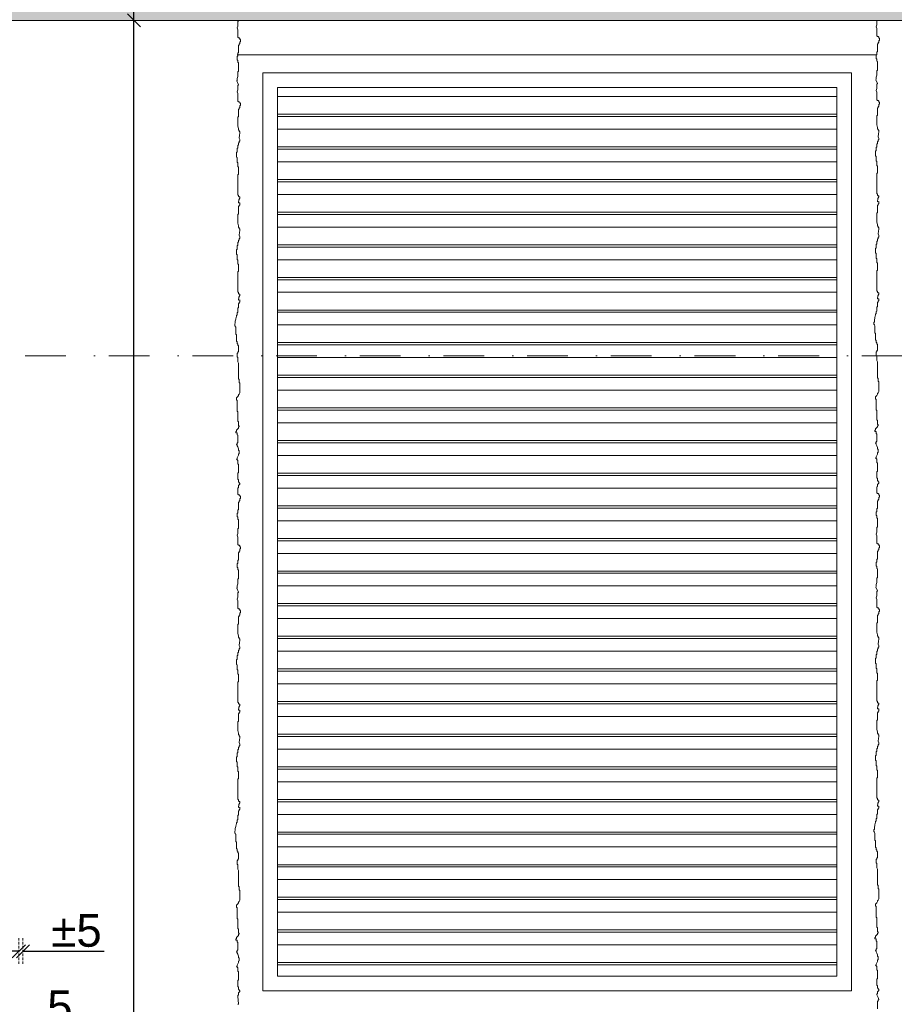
# Model space of a CAD drawing. Header units: millimetres. Extents: x 3652085 to 3778338, y -303702 to -273644.
# Tile 8 of 256: x 3655378 to 3656450, y -280912 to -279705. Entities that reach past the tile are written whole.
import ezdxf

# ---------------------------------------------------------------- set-up
doc = ezdxf.new("R2010")
doc.units = ezdxf.units.MM
doc.header["$PDMODE"] = 34
for name, pattern in [('AUSGEZOGEN', [0]), ('BEQA', [20.5, 10, -7, 0, -3.5]), ('HIDDEN2', [4.7625, 3.175, -1.5875])]:
    doc.linetypes.add(name, pattern=pattern)
for name, color, linetype, lineweight in [('DIM-03    (HAUSART)', 111, 'Continuous', 5), ('Marker - Section_Pen_No__1', 7, 'Continuous', 13), ('SLAB    (HAUSART)_Pen_No__2', 8, 'Continuous', 15)]:
    doc.layers.add(name, color=color, linetype=linetype, lineweight=lineweight)
doc.layers.add('DOOR', color=7, linetype='AUSGEZOGEN')
doc.styles.add('1-20 Eng HA', font='arial.ttf', dxfattribs={"height": 40})
doc.dimstyles.new('1-20 Eng HA', dxfattribs={"dimtxt": 40, "dimasz": 16, "dimexe": 16, "dimexo": 5, "dimgap": 5, "dimtad": 1, "dimdec": 0, "dimlfac": -1, "dimzin": 0, "dimdsep": 46, "dimtxsty": '1-20 Eng HA', "dimblk": 'OBLIQUE', "dimcen": 0.09, "dimdle": 16, "dimclrd": 256, "dimclre": 256, "dimclrt": 256, "dimadec": 0, "dimazin": 0, "dimtfac": 1, "dimtdec": 0, "dimtofl": 0, "dimtmove": 0, "dimatfit": 3, "dimldrblk": 'OBLIQUE', "dimfxl": 1, "dimtolj": 1, "dimtzin": 0, "dimlwe": 0, "dimarcsym": 0})

# ---------------------------------------------------------------- blocks, each defined once
blk = doc.blocks.new('_Oblique')
at = {"color": 0, "linetype": 'ByBlock', "lineweight": -2}
blk.add_line((-0.5, -0.5), (0.5, 0.5), dxfattribs=at)
blk = doc.blocks.new('*D82')
at = {"layer": 'Defpoints', "color": 0, "lineweight": 0, "transparency": 16777216}
for p in [(3655387.9, -279705.5, 604742), (3655517.8, -279705.5), (3655517.8, -282685.8)]:
    blk.add_point(p, dxfattribs=at)
at = {"layer": 'DIM-03    (HAUSART)', "lineweight": -2, "transparency": 16777216}
blk.add_line((3655517.8, -282701.8), (3655517.8, -279689.5), dxfattribs=at)
at = {"layer": 'DIM-03    (HAUSART)', "linetype": 'HIDDEN2', "lineweight": 0, "transparency": 16777216}
for p, q in [((3655392.9, -279705.5), (3655533.8, -279705.5)), ((3655522.8, -282685.8), (3655533.8, -282685.8))]:
    blk.add_line(p, q, dxfattribs=at)
at = {"layer": 'DIM-03    (HAUSART)', "lineweight": -2, "transparency": 16777216, "xscale": 16, "yscale": 16, "zscale": 16}
for p, rotation in [((3655517.8, -279705.5), 90), ((3655517.8, -282685.8), 270)]:
    blk.add_blockref('_Oblique', p, dxfattribs=dict(at, rotation=rotation))
at = {"layer": 'DIM-03    (HAUSART)', "transparency": 16777216, "insert": (3655492.3, -281195.7), "char_height": 40, "attachment_point": 5, "rotation": 90, "style": '1-20 Eng HA'}
blk.add_mtext('\\A1;2980', dxfattribs=at)
blk = doc.blocks.new('*D124')
at = {"layer": 'Defpoints', "color": 0, "lineweight": 0, "transparency": 16777216}
for p in [(3655376.7, -280940.3), (3655371.7, -280960.7), (3655376.7, -280960.7)]:
    blk.add_point(p, dxfattribs=at)
at = {"layer": 'DIM-03    (HAUSART)', "linetype": 'HIDDEN2', "lineweight": 0, "transparency": 16777216}
for p, q in [((3655371.7, -280955.7), (3655371.7, -280924.3)), ((3655376.7, -280955.7), (3655376.7, -280924.3))]:
    blk.add_line(p, q, dxfattribs=at)
at = {"layer": 'DIM-03    (HAUSART)', "lineweight": -2, "transparency": 16777216}
for p, q in [((3655371.7, -280940.3), (3655355.7, -280940.3)), ((3655376.7, -280940.3), (3655445.2, -280940.3))]:
    blk.add_line(p, q, dxfattribs=at)
at = {"layer": 'DIM-03    (HAUSART)', "lineweight": -2, "transparency": 16777216, "xscale": 16, "yscale": 16, "zscale": 16}
blk.add_blockref('_Oblique', (3655371.7, -280940.3), dxfattribs=at)
at = {"layer": 'DIM-03    (HAUSART)', "lineweight": -2, "transparency": 16777216, "xscale": 16, "yscale": 16, "zscale": 16, "rotation": 180}
blk.add_blockref('_Oblique', (3655376.7, -280940.3), dxfattribs=at)
at = {"layer": 'DIM-03    (HAUSART)', "transparency": 16777216, "insert": (3655427, -280914.9), "char_height": 40, "attachment_point": 5, "style": '1-20 Eng HA'}
blk.add_mtext('\\A1;5', dxfattribs=at)
blk = doc.blocks.new('*D125')
at = {"layer": 'Defpoints', "color": 0, "lineweight": 0, "transparency": 16777216}
for p in [(3655381.7, -280846.7), (3655376.7, -280867.2), (3655381.7, -280867.2)]:
    blk.add_point(p, dxfattribs=at)
at = {"layer": 'DIM-03    (HAUSART)', "linetype": 'HIDDEN2', "lineweight": 0, "transparency": 16777216}
for p, q in [((3655376.7, -280862.2), (3655376.7, -280830.7)), ((3655381.7, -280862.2), (3655381.7, -280830.7))]:
    blk.add_line(p, q, dxfattribs=at)
at = {"layer": 'DIM-03    (HAUSART)', "lineweight": -2, "transparency": 16777216}
for p, q in [((3655376.7, -280846.7), (3655360.7, -280846.7)), ((3655381.7, -280846.7), (3655481.1, -280846.7))]:
    blk.add_line(p, q, dxfattribs=at)
at = {"layer": 'DIM-03    (HAUSART)', "lineweight": -2, "transparency": 16777216, "xscale": 16, "yscale": 16, "zscale": 16}
blk.add_blockref('_Oblique', (3655376.7, -280846.7), dxfattribs=at)
at = {"layer": 'DIM-03    (HAUSART)', "lineweight": -2, "transparency": 16777216, "xscale": 16, "yscale": 16, "zscale": 16, "rotation": 180}
blk.add_blockref('_Oblique', (3655381.7, -280846.7), dxfattribs=at)
at = {"layer": 'DIM-03    (HAUSART)', "transparency": 16777216, "insert": (3655447.4, -280821.4), "char_height": 40, "attachment_point": 5, "style": '1-20 Eng HA'}
blk.add_mtext('\\A1;%%P5', dxfattribs=at)

msp = doc.modelspace()

# ---------------------------------------------------------------- hatches: boundary and pattern name
at = {"layer": 'SLAB    (HAUSART)_Pen_No__2', "lineweight": 15}
h = msp.add_hatch(dxfattribs=at)
h.set_pattern_fill('AR-CONC', color=256, scale=0.4)
h.set_pattern_definition([(50, (3418344.293, -215100.785), (72.873868, -6.375634), [7.62, -83.82]), (355, (3418344.29, -215100.785), (-14.097369, 76.422738), [6.096, -67.056234]), (100.451445, (3418350.366, -215101.32), (58.776499, 70.0471), [6.476004, -71.236098]), (46.1842, (3418344.29, -215080.465), (108.431616, -16.81693), [11.43, -125.73]), (96.63556, (3418353.33, -215081.87), (94.961654, 98.97045), [9.71401, -106.854243]), (351.18415, (3418344.29, -215080.47), (94.961654, 98.97045), [9.143987, -100.583893]), (21, (3418354.453, -215085.545), (60.645757, -40.90608), [7.62, -83.82]), (326, (3418354.45, -215085.545), (24.720811, 73.675186), [6.096, -67.056]), (71.451445, (3418359.51, -215088.954), (85.366568, 32.769108), [6.476004, -71.235975]), (37.5, (3418344.293, -215100.785), (1.2354413, 33.8220155), [0, -66.2432, 0, -68.072, 0, -67.31]), (7.5, (3418344.293, -215100.785), (26.727865, 40.07223), [0, -38.8112, 0, -64.7192, 0, -25.654]), (327.5, (3418321.636, -215100.785), (54.236238, -2.2914976), [0, -25.4, 0, -79.248, 0, -105.156]), (317.5, (3418311.476, -215100.785), (59.251673, 10.170596), [0, -33.02, 0, -52.6288, 0, -74.676])])
h.paths.add_polyline_path([(3654739.9, -279485.5), (3654739.9, -279705.5), (3654911.7, -279705.5), (3654911.7, -279985.5), (3655311.7, -279985.5), (3655311.7, -279705.5), (3656613.5, -279705.5), (3657111.7, -279705.5), (3657111.7, -279485.5)])

# ---------------------------------------------------------------- linework, layer by layer
at = {"layer": 'DIM-03    (HAUSART)', "color": 0, "lineweight": 0, "elevation": 302371}
for points in [[(3655645.1, -280901.8), (3655645.1, -280900.9), (3655645.9, -280900.1), (3655645.9, -280897.8), (3655646.7, -280897), (3655647.5, -280896.2), (3655647.5, -280894.6), (3655646.7, -280894.6), (3655646.7, -280893.8), (3655645.9, -280893), (3655645.9, -280890.7), (3655645.1, -280889.9), (3655645.1, -280882), (3655645.9, -280882), (3655645.9, -280871.7), (3655645.1, -280870.9), (3655645.1, -280867), (3655644.3, -280866.2), (3655643.5, -280865.4), (3655644.3, -280865.4), (3655644.3, -280863.8), (3655645.1, -280862.2), (3655645.9, -280860.6), (3655645.9, -280859), (3655646.7, -280858.3), (3655646.7, -280855.1), (3655645.9, -280854.3), (3655645.9, -280852.7), (3655645.1, -280850.4), (3655644.3, -280848.8), (3655644.3, -280848), (3655643.5, -280847.2), (3655644.3, -280846.4), (3655644.3, -280845.6), (3655645.1, -280844.8), (3655645.1, -280836.1), (3655644.3, -280835.3), (3655644.3, -280833), (3655642.7, -280833), (3655642.7, -280831.4), (3655643.5, -280831.4), (3655643.5, -280829.8), (3655645.9, -280827.4), (3655645.9, -280825.9), (3655646.7, -280825.9), (3655646.7, -280824.3), (3655645.9, -280824.3), (3655645.9, -280819.5), (3655645.1, -280818.7), (3655645.1, -280806.9), (3655644.3, -280806.9), (3655644.3, -280793.4), (3655643.5, -280792.7), (3655643.5, -280790.3), (3655645.1, -280788.7), (3655645.9, -280787.1), (3655645.9, -280786.3), (3655646.7, -280785.5), (3655647.5, -280784), (3655647.5, -280772.1), (3655646.7, -280771.3), (3655646.7, -280767.4), (3655645.9, -280767.4), (3655645.9, -280766.1), (3655645.9, -280747.6), (3655645.1, -280746), (3655645.1, -280740.5), (3655644.3, -280739.7), (3655644.3, -280735.7), (3655645.1, -280735), (3655645.1, -280734.2), (3655645.9, -280733.4), (3655645.9, -280726.3), (3655645.1, -280725.5), (3655645.1, -280723.9), (3655644.3, -280723.9), (3655644.3, -280721.5), (3655643.5, -280720.7), (3655643.5, -280712.8), (3655642.7, -280712), (3655642.7, -280703.3), (3655642, -280702.5), (3655642, -280701.8), (3655641.4, -280701.8), (3655641.4, -280699.4), (3655642, -280698.6), (3655642, -280696.2), (3655642.7, -280693.9), (3655642.7, -280693.1), (3655643.5, -280689.9), (3655643.5, -280689.1), (3655644.3, -280688.3), (3655644.3, -280686), (3655645.1, -280685.2), (3655645.1, -280680.4), (3655645.9, -280679.6), (3655645.9, -280674.9), (3655646.7, -280674.1), (3655646.7, -280673.3), (3655647.5, -280672.5), (3655647.5, -280670.1), (3655645.9, -280670.3), (3655646.2, -280666.6), (3655647.5, -280664.6), (3655647.5, -280663), (3655646.7, -280663), (3655645.9, -280662.2), (3655645.9, -280660.7), (3655645.1, -280660.7), (3655645.1, -280635.4), (3655645.9, -280635.4), (3655645.9, -280626.7), (3655645.1, -280625.9), (3655645.1, -280621.1), (3655644.3, -280620.3), (3655644.3, -280614.8), (3655643.5, -280614), (3655643.5, -280608.5), (3655644.3, -280607.7), (3655644.3, -280603.8), (3655645.1, -280603), (3655645.1, -280599.8), (3655645.9, -280599), (3655645.9, -280596.6), (3655646.7, -280596.6), (3655646.7, -280595.1), (3655647.5, -280594.3), (3655647.5, -280592.7), (3655646.6, -280590.7), (3655647.2, -280587.3), (3655647.5, -280584.8), (3655647.5, -280583.2), (3655646.7, -280582.4), (3655646.7, -280581.6), (3655645.9, -280580.8), (3655645.9, -280579.2), (3655645.1, -280576.1), (3655645.1, -280565.2), (3655645.9, -280564.4), (3655645.9, -280558.3), (3655645.9, -280558.3), (3655645.9, -280555.7), (3655646.7, -280554.9), (3655646.7, -280554.1), (3655647.5, -280553.3), (3655647.5, -280551), (3655645.9, -280551.2), (3655646.2, -280547.4), (3655647.5, -280545.4), (3655647.5, -280543.9), (3655646.7, -280543.9), (3655645.9, -280543.1), (3655645.9, -280541.5), (3655645.1, -280541.5), (3655645.1, -280516.2), (3655645.9, -280516.2), (3655645.9, -280507.5), (3655645.1, -280506.7), (3655645.1, -280502), (3655644.3, -280501.2), (3655644.3, -280495.6), (3655643.5, -280494.9), (3655643.5, -280489.3), (3655644.3, -280488.5), (3655644.3, -280484.6), (3655645.1, -280483.8), (3655645.1, -280480.6), (3655645.9, -280479.8), (3655645.9, -280477.5), (3655646.7, -280477.5), (3655646.7, -280475.9), (3655647.5, -280475.1), (3655647.5, -280473.5), (3655646.6, -280471.6), (3655647.2, -280468.1), (3655647.5, -280465.6), (3655647.5, -280464), (3655646.7, -280463.2), (3655646.7, -280462.4), (3655645.9, -280461.7), (3655645.9, -280460.1), (3655645.1, -280456.9), (3655645.1, -280446), (3655645.9, -280445.2), (3655645.9, -280436.5), (3655646.7, -280435.7), (3655646.7, -280434.9), (3655647.5, -280434.2), (3655647.5, -280431.8), (3655648.3, -280431.8), (3655648.3, -280429.4), (3655647.5, -280428.6), (3655647.5, -280427.8), (3655646.7, -280427), (3655645.9, -280427), (3655645.1, -280426.2), (3655645.1, -280417.1), (3655644.3, -280415), (3655645.1, -280412.6), (3655645.1, -280407.1), (3655645.9, -280406.3), (3655643.9, -280401.7), (3655644.3, -280400.9), (3655644.3, -280398.5), (3655645.1, -280396.1), (3655645.1, -280390.6), (3655645.9, -280389.8), (3655645.9, -280379.5), (3655645.1, -280378.7), (3655645.1, -280376.4), (3655644.3, -280375.6), (3655644.3, -280371.6), (3655645.1, -280370.8), (3655645.1, -280367.7), (3655645.9, -280366.9), (3655645.9, -280358.2), (3655646.7, -280357.4), (3655646.7, -280356.6), (3655647.5, -280355.8), (3655647.5, -280353.4), (3655648.3, -280353.4), (3655648.3, -280351.1), (3655647.5, -280350.3), (3655647.5, -280349.5), (3655646.7, -280348.7), (3655645.9, -280348.7), (3655645.1, -280347.9), (3655645.1, -280338.8), (3655644.3, -280336.7), (3655645.1, -280334.3), (3655645.1, -280328.8), (3655645.9, -280328), (3655645.9, -280317.7), (3655645.1, -280316.9), (3655645.1, -280314.5), (3655644.3, -280313.7), (3655644.3, -280309.8), (3655645.1, -280309), (3655645.1, -280305.8), (3655645.9, -280305), (3655645.9, -280296.3), (3655646.7, -280295.6), (3655646.7, -280294.8), (3655647.5, -280294), (3655647.5, -280291.6), (3655648.3, -280291.6), (3655648.3, -280289.2), (3655647.5, -280288.4), (3655647.5, -280287.7), (3655646.7, -280286.9), (3655645.9, -280286.9), (3655645.1, -280286.1), (3655645.1, -280279), (3655645.9, -280278.2), (3655645.9, -280275.8), (3655646.7, -280275), (3655647.5, -280274.2), (3655647.5, -280272.6), (3655646.7, -280272.6), (3655646.7, -280271.8), (3655645.9, -280271.1), (3655645.9, -280268.7), (3655645.1, -280267.9), (3655645.1, -280260), (3655645.9, -280260), (3655645.9, -280249.7), (3655645.1, -280248.9), (3655645.1, -280245), (3655644.3, -280244.2), (3655643.5, -280243.4), (3655644.3, -280243.4), (3655644.3, -280241.8), (3655645.1, -280240.2), (3655645.9, -280238.6), (3655645.9, -280237.1), (3655646.7, -280236.3), (3655646.7, -280233.1), (3655645.9, -280232.3), (3655645.9, -280230.7), (3655645.1, -280228.4), (3655644.3, -280226.8), (3655644.3, -280226), (3655643.5, -280225.2), (3655644.3, -280224.4), (3655644.3, -280223.6), (3655645.1, -280222.8), (3655645.1, -280214.1), (3655644.3, -280213.4), (3655644.3, -280211), (3655642.7, -280211), (3655642.7, -280209.4), (3655643.5, -280209.4), (3655643.5, -280207.8), (3655645.9, -280205.5), (3655645.9, -280203.9), (3655646.7, -280203.9), (3655646.7, -280202.3), (3655645.9, -280202.3), (3655645.9, -280197.5), (3655645.1, -280196.8), (3655645.1, -280184.9), (3655644.3, -280184.9), (3655644.3, -280171.5), (3655643.5, -280170.7), (3655643.5, -280168.3), (3655645.1, -280166.7), (3655645.9, -280165.1), (3655645.9, -280164.4), (3655646.7, -280163.6), (3655647.5, -280162), (3655647.5, -280150.1), (3655646.7, -280149.3), (3655646.7, -280145.4), (3655645.9, -280145.4), (3655645.9, -280144.2), (3655645.9, -280125.6), (3655645.1, -280124), (3655645.1, -280118.5), (3655644.3, -280117.7), (3655644.3, -280113.8), (3655645.1, -280113), (3655645.1, -280112.2), (3655645.9, -280111.4), (3655645.9, -280104.3), (3655645.1, -280103.5), (3655645.1, -280101.9), (3655644.3, -280101.9), (3655644.3, -280099.5), (3655643.5, -280098.7), (3655643.5, -280090.8), (3655642.7, -280090.1), (3655642.7, -280081.4), (3655642, -280080.6), (3655642, -280079.8), (3655641.4, -280079.8), (3655641.4, -280077.4), (3655642, -280076.6), (3655642, -280074.2), (3655642.7, -280071.9), (3655642.7, -280071.1), (3655643.5, -280067.9), (3655643.5, -280067.1), (3655644.3, -280066.3), (3655644.3, -280064), (3655645.1, -280063.2), (3655645.1, -280058.4), (3655645.9, -280057.6), (3655645.9, -280052.9), (3655646.7, -280052.1), (3655646.7, -280051.3), (3655647.5, -280050.5), (3655647.5, -280048.2), (3655645.9, -280048.4), (3655646.2, -280044.6), (3655647.5, -280042.6), (3655647.5, -280041.1), (3655646.7, -280041.1), (3655645.9, -280040.3), (3655645.9, -280038.7), (3655645.1, -280038.7), (3655645.1, -280013.4), (3655645.9, -280013.4), (3655645.9, -280004.7), (3655645.1, -280003.9), (3655645.1, -279999.2), (3655644.3, -279998.4), (3655644.3, -279992.8), (3655643.5, -279992), (3655643.5, -279986.5), (3655644.3, -279985.7), (3655644.3, -279981.8), (3655645.1, -279981), (3655645.1, -279977.8), (3655645.9, -279977), (3655645.9, -279974.7), (3655646.7, -279974.7), (3655646.7, -279973.1), (3655647.5, -279972.3), (3655647.5, -279970.7), (3655646.6, -279968.7), (3655647.2, -279965.3), (3655647.5, -279962.8), (3655647.5, -279961.2), (3655646.7, -279960.4), (3655646.7, -279959.6), (3655645.9, -279958.8), (3655645.9, -279957.3), (3655645.1, -279954.1), (3655645.1, -279943.2), (3655645.9, -279942.4), (3655645.9, -279936.3), (3655645.9, -279936.3), (3655645.9, -279933.7), (3655646.7, -279932.9), (3655646.7, -279932.2), (3655647.5, -279931.4), (3655647.5, -279929), (3655645.9, -279929.2), (3655646.2, -279925.4), (3655647.5, -279923.5), (3655647.5, -279921.9), (3655646.7, -279921.9), (3655645.9, -279921.1), (3655645.9, -279919.5), (3655645.1, -279919.5), (3655645.1, -279894.2), (3655645.9, -279894.2), (3655645.9, -279885.5), (3655645.1, -279884.7), (3655645.1, -279880), (3655644.3, -279879.2), (3655644.3, -279873.7), (3655643.5, -279872.9), (3655643.5, -279867.3), (3655644.3, -279866.6), (3655644.3, -279862.6), (3655645.1, -279861.8), (3655645.1, -279858.6), (3655645.9, -279857.9), (3655645.9, -279855.5), (3655646.7, -279855.5), (3655646.7, -279853.9), (3655647.5, -279853.1), (3655647.5, -279851.5), (3655646.6, -279849.6), (3655647.2, -279846.1), (3655647.5, -279843.6), (3655647.5, -279842.1), (3655646.7, -279841.3), (3655646.7, -279840.5), (3655645.9, -279839.7), (3655645.9, -279838.1), (3655645.1, -279834.9), (3655645.1, -279824), (3655645.9, -279823.2), (3655645.9, -279814.5), (3655646.7, -279813.8), (3655646.7, -279813), (3655647.5, -279812.2), (3655647.5, -279809.8), (3655648.3, -279809.8), (3655648.3, -279807.4), (3655647.5, -279806.6), (3655647.5, -279805.8), (3655646.7, -279805.1), (3655645.9, -279805.1), (3655645.1, -279804.3), (3655645.1, -279795.1), (3655644.3, -279793), (3655645.1, -279790.6), (3655645.1, -279785.1), (3655645.9, -279784.3), (3655643.9, -279779.7), (3655644.3, -279778.9), (3655644.3, -279776.5), (3655645.1, -279774.1), (3655645.1, -279768.6), (3655645.9, -279767.8), (3655645.9, -279757.6), (3655645.1, -279756.8), (3655645.1, -279754.4), (3655644.3, -279753.6), (3655644.3, -279749.6), (3655645.1, -279748.9), (3655645.1, -279745.7), (3655645.9, -279744.9), (3655645.9, -279736.2), (3655646.7, -279735.4), (3655646.7, -279734.6), (3655647.5, -279733.8), (3655647.5, -279731.5), (3655648.3, -279731.5), (3655648.3, -279729.1), (3655647.5, -279728.3), (3655647.5, -279727.5), (3655646.7, -279726.7), (3655645.9, -279726.7), (3655645.1, -279725.9), (3655645.1, -279716.8), (3655644.3, -279714.7), (3655645.1, -279712.3), (3655645.1, -279706.8), (3655645.9, -279706), (3655645.9, -279705.5)], [(3656428.7, -280900.2), (3656428.7, -280899.4), (3656429.5, -280898.6), (3656429.5, -280896.3), (3656430.3, -280895.5), (3656431, -280894.7), (3656431, -280893.1), (3656430.3, -280893.1), (3656430.3, -280892.3), (3656429.5, -280891.5), (3656429.5, -280889.1), (3656428.7, -280888.4), (3656428.7, -280880.5), (3656429.5, -280880.5), (3656429.5, -280870.2), (3656428.7, -280869.4), (3656428.7, -280865.4), (3656427.9, -280864.6), (3656427.1, -280863.9), (3656427.9, -280863.9), (3656427.9, -280862.3), (3656428.7, -280860.7), (3656429.5, -280859.1), (3656429.5, -280857.5), (3656430.3, -280856.7), (3656430.3, -280853.6), (3656429.5, -280852.8), (3656429.5, -280851.2), (3656428.7, -280848.8), (3656427.9, -280847.3), (3656427.9, -280846.5), (3656427.1, -280845.7), (3656427.9, -280844.9), (3656427.9, -280844.1), (3656428.7, -280843.3), (3656428.7, -280834.6), (3656427.9, -280833.8), (3656427.9, -280831.4), (3656426.3, -280831.4), (3656426.3, -280829.9), (3656427.1, -280829.9), (3656427.1, -280828.3), (3656429.5, -280825.9), (3656429.5, -280824.3), (3656430.3, -280824.3), (3656430.3, -280822.8), (3656429.5, -280822.8), (3656429.5, -280818), (3656428.7, -280817.2), (3656428.7, -280805.4), (3656427.9, -280805.4), (3656427.9, -280791.9), (3656427.1, -280791.1), (3656427.1, -280788.8), (3656428.7, -280787.2), (3656429.5, -280785.6), (3656429.5, -280784.8), (3656430.3, -280784), (3656431, -280782.4), (3656431, -280770.6), (3656430.3, -280769.8), (3656430.3, -280765.8), (3656429.5, -280765.8), (3656429.5, -280764.6), (3656429.5, -280746.1), (3656428.7, -280744.5), (3656428.7, -280739), (3656427.9, -280738.2), (3656427.9, -280734.2), (3656428.7, -280733.4), (3656428.7, -280732.7), (3656429.5, -280731.9), (3656429.5, -280724.7), (3656428.7, -280724), (3656428.7, -280722.4), (3656427.9, -280722.4), (3656427.9, -280720), (3656427.1, -280719.2), (3656427.1, -280711.3), (3656426.3, -280710.5), (3656426.3, -280701.8), (3656425.5, -280701), (3656425.5, -280700.2), (3656425, -280700.2), (3656425, -280697.9), (3656425.5, -280697.1), (3656425.5, -280694.7), (3656426.3, -280692.3), (3656426.3, -280691.5), (3656427.1, -280688.4), (3656427.1, -280687.6), (3656427.9, -280686.8), (3656427.9, -280684.4), (3656428.7, -280683.6), (3656428.7, -280678.9), (3656429.5, -280678.1), (3656429.5, -280673.4), (3656430.3, -280672.6), (3656430.3, -280671.8), (3656431, -280671), (3656431, -280668.6), (3656429.4, -280668.8), (3656429.8, -280665), (3656431, -280663.1), (3656431, -280661.5), (3656430.3, -280661.5), (3656429.5, -280660.7), (3656429.5, -280659.1), (3656428.7, -280659.1), (3656428.7, -280633.9), (3656429.5, -280633.9), (3656429.5, -280625.2), (3656428.7, -280624.4), (3656428.7, -280619.6), (3656427.9, -280618.8), (3656427.9, -280613.3), (3656427.1, -280612.5), (3656427.1, -280607), (3656427.9, -280606.2), (3656427.9, -280602.2), (3656428.7, -280601.4), (3656428.7, -280598.3), (3656429.5, -280597.5), (3656429.5, -280595.1), (3656430.3, -280595.1), (3656430.3, -280593.5), (3656431, -280592.8), (3656431, -280591.2), (3656430.1, -280589.2), (3656430.8, -280585.8), (3656431, -280583.3), (3656431, -280581.7), (3656430.3, -280580.9), (3656430.3, -280580.1), (3656429.5, -280579.3), (3656429.5, -280577.7), (3656428.7, -280574.6), (3656428.7, -280563.7), (3656429.5, -280562.9), (3656429.5, -280556.7), (3656429.5, -280556.7), (3656429.5, -280554.2), (3656430.3, -280553.4), (3656430.3, -280552.6), (3656431, -280551.8), (3656431, -280549.5), (3656429.4, -280549.6), (3656429.8, -280545.9), (3656431, -280543.9), (3656431, -280542.3), (3656430.3, -280542.3), (3656429.5, -280541.6), (3656429.5, -280540), (3656428.7, -280540), (3656428.7, -280514.7), (3656429.5, -280514.7), (3656429.5, -280506), (3656428.7, -280505.2), (3656428.7, -280500.5), (3656427.9, -280499.7), (3656427.9, -280494.1), (3656427.1, -280493.3), (3656427.1, -280487.8), (3656427.9, -280487), (3656427.9, -280483.1), (3656428.7, -280482.3), (3656428.7, -280479.1), (3656429.5, -280478.3), (3656429.5, -280476), (3656430.3, -280476), (3656430.3, -280474.4), (3656431, -280473.6), (3656431, -280472), (3656430.1, -280470), (3656430.8, -280466.6), (3656431, -280464.1), (3656431, -280462.5), (3656430.3, -280461.7), (3656430.3, -280460.9), (3656429.5, -280460.1), (3656429.5, -280458.6), (3656428.7, -280455.4), (3656428.7, -280444.5), (3656429.5, -280443.7), (3656429.5, -280435), (3656430.3, -280434.2), (3656430.3, -280433.4), (3656431, -280432.6), (3656431, -280430.3), (3656431.8, -280430.3), (3656431.8, -280427.9), (3656431, -280427.1), (3656431, -280426.3), (3656430.3, -280425.5), (3656429.5, -280425.5), (3656428.7, -280424.7), (3656428.7, -280415.6), (3656427.9, -280413.5), (3656428.7, -280411.1), (3656428.7, -280405.6), (3656429.5, -280404.8), (3656427.5, -280400.2), (3656427.9, -280399.4), (3656427.9, -280397), (3656428.7, -280394.6), (3656428.7, -280389.1), (3656429.5, -280388.3), (3656429.5, -280378), (3656428.7, -280377.2), (3656428.7, -280374.9), (3656427.9, -280374.1), (3656427.9, -280370.1), (3656428.7, -280369.3), (3656428.7, -280366.2), (3656429.5, -280365.4), (3656429.5, -280356.7), (3656430.3, -280355.9), (3656430.3, -280355.1), (3656431, -280354.3), (3656431, -280351.9), (3656431.8, -280351.9), (3656431.8, -280349.6), (3656431, -280348.8), (3656431, -280348), (3656430.3, -280347.2), (3656429.5, -280347.2), (3656428.7, -280346.4), (3656428.7, -280337.3), (3656427.9, -280335.1), (3656428.7, -280332.8), (3656428.7, -280327.2), (3656429.5, -280326.4), (3656429.5, -280316.2), (3656428.7, -280315.4), (3656428.7, -280313), (3656427.9, -280312.2), (3656427.9, -280308.3), (3656428.7, -280307.5), (3656428.7, -280304.3), (3656429.5, -280303.5), (3656429.5, -280294.8), (3656430.3, -280294), (3656430.3, -280293.3), (3656431, -280292.5), (3656431, -280290.1), (3656431.8, -280290.1), (3656431.8, -280287.7), (3656431, -280286.9), (3656431, -280286.1), (3656430.3, -280285.3), (3656429.5, -280285.3), (3656428.7, -280284.6), (3656428.7, -280277.4), (3656429.5, -280276.7), (3656429.5, -280274.3), (3656430.3, -280273.5), (3656431, -280272.7), (3656431, -280271.1), (3656430.3, -280271.1), (3656430.3, -280270.3), (3656429.5, -280269.5), (3656429.5, -280267.2), (3656428.7, -280266.4), (3656428.7, -280258.5), (3656429.5, -280258.5), (3656429.5, -280248.2), (3656428.7, -280247.4), (3656428.7, -280243.5), (3656427.9, -280242.7), (3656427.1, -280241.9), (3656427.9, -280241.9), (3656427.9, -280240.3), (3656428.7, -280238.7), (3656429.5, -280237.1), (3656429.5, -280235.6), (3656430.3, -280234.8), (3656430.3, -280231.6), (3656429.5, -280230.8), (3656429.5, -280229.2), (3656428.7, -280226.9), (3656427.9, -280225.3), (3656427.9, -280224.5), (3656427.1, -280223.7), (3656427.9, -280222.9), (3656427.9, -280222.1), (3656428.7, -280221.3), (3656428.7, -280212.6), (3656427.9, -280211.8), (3656427.9, -280209.5), (3656426.3, -280209.5), (3656426.3, -280207.9), (3656427.1, -280207.9), (3656427.1, -280206.3), (3656429.5, -280203.9), (3656429.5, -280202.4), (3656430.3, -280202.4), (3656430.3, -280200.8), (3656429.5, -280200.8), (3656429.5, -280196), (3656428.7, -280195.2), (3656428.7, -280183.4), (3656427.9, -280183.4), (3656427.9, -280170), (3656427.1, -280169.2), (3656427.1, -280166.8), (3656428.7, -280165.2), (3656429.5, -280163.6), (3656429.5, -280162.8), (3656430.3, -280162), (3656431, -280160.5), (3656431, -280148.6), (3656430.3, -280147.8), (3656430.3, -280143.9), (3656429.5, -280143.9), (3656429.5, -280142.6), (3656429.5, -280124.1), (3656428.7, -280122.5), (3656428.7, -280117), (3656427.9, -280116.2), (3656427.9, -280112.3), (3656428.7, -280111.5), (3656428.7, -280110.7), (3656429.5, -280109.9), (3656429.5, -280102.8), (3656428.7, -280102), (3656428.7, -280100.4), (3656427.9, -280100.4), (3656427.9, -280098), (3656427.1, -280097.2), (3656427.1, -280089.3), (3656426.3, -280088.5), (3656426.3, -280079.8), (3656425.5, -280079.1), (3656425.5, -280078.3), (3656425, -280078.3), (3656425, -280075.9), (3656425.5, -280075.1), (3656425.5, -280072.7), (3656426.3, -280070.4), (3656426.3, -280069.6), (3656427.1, -280066.4), (3656427.1, -280065.6), (3656427.9, -280064.8), (3656427.9, -280062.5), (3656428.7, -280061.7), (3656428.7, -280056.9), (3656429.5, -280056.1), (3656429.5, -280051.4), (3656430.3, -280050.6), (3656430.3, -280049.8), (3656431, -280049), (3656431, -280046.6), (3656429.4, -280046.8), (3656429.8, -280043.1), (3656431, -280041.1), (3656431, -280039.5), (3656430.3, -280039.5), (3656429.5, -280038.7), (3656429.5, -280037.2), (3656428.7, -280037.2), (3656428.7, -280011.9), (3656429.5, -280011.9), (3656429.5, -280003.2), (3656428.7, -280002.4), (3656428.7, -279997.6), (3656427.9, -279996.9), (3656427.9, -279991.3), (3656427.1, -279990.5), (3656427.1, -279985), (3656427.9, -279984.2), (3656427.9, -279980.3), (3656428.7, -279979.5), (3656428.7, -279976.3), (3656429.5, -279975.5), (3656429.5, -279973.1), (3656430.3, -279973.1), (3656430.3, -279971.6), (3656431, -279970.8), (3656431, -279969.2), (3656430.1, -279967.2), (3656430.8, -279963.8), (3656431, -279961.3), (3656431, -279959.7), (3656430.3, -279958.9), (3656430.3, -279958.1), (3656429.5, -279957.3), (3656429.5, -279955.8), (3656428.7, -279952.6), (3656428.7, -279941.7), (3656429.5, -279940.9), (3656429.5, -279934.8), (3656429.5, -279934.8), (3656429.5, -279932.2), (3656430.3, -279931.4), (3656430.3, -279930.6), (3656431, -279929.8), (3656431, -279927.5), (3656429.4, -279927.7), (3656429.8, -279923.9), (3656431, -279921.9), (3656431, -279920.4), (3656430.3, -279920.4), (3656429.5, -279919.6), (3656429.5, -279918), (3656428.7, -279918), (3656428.7, -279892.7), (3656429.5, -279892.7), (3656429.5, -279884), (3656428.7, -279883.2), (3656428.7, -279878.5), (3656427.9, -279877.7), (3656427.9, -279872.2), (3656427.1, -279871.4), (3656427.1, -279865.8), (3656427.9, -279865), (3656427.9, -279861.1), (3656428.7, -279860.3), (3656428.7, -279857.1), (3656429.5, -279856.3), (3656429.5, -279854), (3656430.3, -279854), (3656430.3, -279852.4), (3656431, -279851.6), (3656431, -279850), (3656430.1, -279848.1), (3656430.8, -279844.6), (3656431, -279842.1), (3656431, -279840.5), (3656430.3, -279839.7), (3656430.3, -279839), (3656429.5, -279838.2), (3656429.5, -279836.6), (3656428.7, -279833.4), (3656428.7, -279822.5), (3656429.5, -279821.7), (3656429.5, -279813), (3656430.3, -279812.2), (3656430.3, -279811.4), (3656431, -279810.7), (3656431, -279808.3), (3656431.8, -279808.3), (3656431.8, -279805.9), (3656431, -279805.1), (3656431, -279804.3), (3656430.3, -279803.5), (3656429.5, -279803.5), (3656428.7, -279802.8), (3656428.7, -279793.6), (3656427.9, -279791.5), (3656428.7, -279789.1), (3656428.7, -279783.6), (3656429.5, -279782.8), (3656427.5, -279778.2), (3656427.9, -279777.4), (3656427.9, -279775), (3656428.7, -279772.6), (3656428.7, -279767.1), (3656429.5, -279766.3), (3656429.5, -279756), (3656428.7, -279755.2), (3656428.7, -279752.9), (3656427.9, -279752.1), (3656427.9, -279748.1), (3656428.7, -279747.3), (3656428.7, -279744.2), (3656429.5, -279743.4), (3656429.5, -279734.7), (3656430.3, -279733.9), (3656430.3, -279733.1), (3656431, -279732.3), (3656431, -279730), (3656431.8, -279730), (3656431.8, -279727.6), (3656431, -279726.8), (3656431, -279726), (3656430.3, -279725.2), (3656429.5, -279725.2), (3656428.7, -279724.4), (3656428.7, -279715.3), (3656427.9, -279713.2), (3656428.7, -279710.8), (3656428.7, -279705.5)], [(3655645.1, -280911.8), (3655645.9, -280911), (3655645.3, -280902.3), (3655645.1, -280901.6), (3655645.1, -280901.5)], [(3656429.5, -280917.1), (3656429.5, -280908.4), (3656430.3, -280907.6), (3656430.3, -280906.8), (3656431, -280906), (3656430.1, -280903.4), (3656429.3, -280901.9), (3656428.7, -280900.2)]]:
    msp.add_lwpolyline(points, dxfattribs=at)
at = {"layer": 'DOOR', "color": 0, "lineweight": 0}
for points, elevation in [([(3656428.3, -279747.5), (3655644.3, -279747.5)], 302371), ([(3656379.7, -279798.8), (3655693.7, -279798.8)], -57629), ([(3656379.7, -279820.5), (3655693.7, -279820.5)], -57629), ([(3656379.7, -279823.3), (3655693.7, -279823.3)], -57629), ([(3656379.7, -279838.8), (3655693.7, -279838.8)], -57629), ([(3656379.7, -279860.5), (3655693.7, -279860.5)], -57629), ([(3656379.7, -279863.3), (3655693.7, -279863.3)], -57629), ([(3656379.7, -279878.8), (3655693.7, -279878.8)], -57629), ([(3656379.7, -279900.5), (3655693.7, -279900.5)], -57629), ([(3656379.7, -279903.3), (3655693.7, -279903.3)], -57629), ([(3656379.7, -279918.8), (3655693.7, -279918.8)], -57629), ([(3656379.7, -279940.5), (3655693.7, -279940.5)], -57629), ([(3656379.7, -279943.3), (3655693.7, -279943.3)], -57629), ([(3656379.7, -279958.8), (3655693.7, -279958.8)], -57629), ([(3656379.7, -279980.5), (3655693.7, -279980.5)], -57629), ([(3656379.7, -279983.3), (3655693.7, -279983.3)], -57629), ([(3656379.7, -279998.8), (3655693.7, -279998.8)], -57629), ([(3656379.7, -280020.5), (3655693.7, -280020.5)], -57629), ([(3656379.7, -280023.3), (3655693.7, -280023.3)], -57629), ([(3656379.7, -280038.8), (3655693.7, -280038.8)], -57629), ([(3656379.7, -280060.5), (3655693.7, -280060.5)], -57629), ([(3656379.7, -280063.3), (3655693.7, -280063.3)], -57629), ([(3656379.7, -280078.8), (3655693.7, -280078.8)], -57629), ([(3656379.7, -280100.5), (3655693.7, -280100.5)], -57629), ([(3656379.7, -280103.3), (3655693.7, -280103.3)], -57629), ([(3656379.7, -280118.8), (3655693.7, -280118.8)], -57629), ([(3656379.7, -280140.5), (3655693.7, -280140.5)], -57629), ([(3656379.7, -280143.3), (3655693.7, -280143.3)], -57629), ([(3656379.7, -280158.8), (3655693.7, -280158.8)], -57629), ([(3656379.7, -280180.5), (3655693.7, -280180.5)], -57629), ([(3656379.7, -280183.3), (3655693.7, -280183.3)], -57629), ([(3656379.7, -280198.8), (3655693.7, -280198.8)], -57629), ([(3656379.7, -280220.5), (3655693.7, -280220.5)], -57629), ([(3656379.7, -280223.3), (3655693.7, -280223.3)], -57629), ([(3656379.7, -280238.8), (3655693.7, -280238.8)], -57629), ([(3656379.7, -280260.5), (3655693.7, -280260.5)], -57629), ([(3656379.7, -280263.3), (3655693.7, -280263.3)], -57629), ([(3656379.7, -280278.8), (3655693.7, -280278.8)], -57629), ([(3656379.7, -280300.5), (3655693.7, -280300.5)], -57629), ([(3656379.7, -280303.3), (3655693.7, -280303.3)], -57629), ([(3656379.7, -280318.8), (3655693.7, -280318.8)], -57629), ([(3656379.7, -280340.5), (3655693.7, -280340.5)], -57629), ([(3656379.7, -280343.3), (3655693.7, -280343.3)], -57629), ([(3656379.7, -280358.8), (3655693.7, -280358.8)], -57629), ([(3656379.7, -280380.5), (3655693.7, -280380.5)], -57629), ([(3656379.7, -280383.3), (3655693.7, -280383.3)], -57629), ([(3656379.7, -280398.8), (3655693.7, -280398.8)], -57629), ([(3656379.7, -280420.5), (3655693.7, -280420.5)], -57629), ([(3656379.7, -280423.3), (3655693.7, -280423.3)], -57629), ([(3656379.7, -280438.8), (3655693.7, -280438.8)], -57629), ([(3656379.7, -280460.5), (3655693.7, -280460.5)], -57629), ([(3656379.7, -280463.3), (3655693.7, -280463.3)], -57629), ([(3656379.7, -280478.8), (3655693.7, -280478.8)], -57629), ([(3656379.7, -280500.5), (3655693.7, -280500.5)], -57629), ([(3656379.7, -280503.3), (3655693.7, -280503.3)], -57629), ([(3656379.7, -280518.8), (3655693.7, -280518.8)], -57629), ([(3656379.7, -280540.5), (3655693.7, -280540.5)], -57629), ([(3656379.7, -280543.3), (3655693.7, -280543.3)], -57629), ([(3656379.7, -280558.8), (3655693.7, -280558.8)], -57629), ([(3656379.7, -280580.5), (3655693.7, -280580.5)], -57629), ([(3656379.7, -280583.3), (3655693.7, -280583.3)], -57629), ([(3656379.7, -280598.8), (3655693.7, -280598.8)], -57629), ([(3656379.7, -280620.5), (3655693.7, -280620.5)], -57629), ([(3656379.7, -280623.3), (3655693.7, -280623.3)], -57629), ([(3656379.7, -280638.8), (3655693.7, -280638.8)], -57629), ([(3656379.7, -280660.5), (3655693.7, -280660.5)], -57629), ([(3656379.7, -280663.3), (3655693.7, -280663.3)], -57629), ([(3656379.7, -280678.8), (3655693.7, -280678.8)], -57629), ([(3656379.7, -280700.5), (3655693.7, -280700.5)], -57629), ([(3656379.7, -280703.3), (3655693.7, -280703.3)], -57629), ([(3656379.7, -280718.8), (3655693.7, -280718.8)], -57629), ([(3656379.7, -280740.5), (3655693.7, -280740.5)], -57629), ([(3656379.7, -280743.3), (3655693.7, -280743.3)], -57629), ([(3656379.7, -280758.8), (3655693.7, -280758.8)], -57629), ([(3656379.7, -280780.5), (3655693.7, -280780.5)], -57629), ([(3656379.7, -280783.3), (3655693.7, -280783.3)], -57629), ([(3656379.7, -280798.8), (3655693.7, -280798.8)], -57629), ([(3656379.7, -280820.5), (3655693.7, -280820.5)], -57629), ([(3656379.7, -280823.3), (3655693.7, -280823.3)], -57629), ([(3656379.7, -280838.8), (3655693.7, -280838.8)], -57629), ([(3656379.7, -280860.5), (3655693.7, -280860.5)], -57629), ([(3656379.7, -280863.3), (3655693.7, -280863.3)], -57629)]:
    msp.add_lwpolyline(points, dxfattribs=dict(at, elevation=elevation))
at = {"layer": 'DOOR', "color": 0, "lineweight": 0, "elevation": 302371}
for points in [[(3655675.7, -280895.3), (3656397.7, -280895.3), (3656397.7, -279769.5), (3655675.7, -279769.5)], [(3655693.7, -279787.5), (3656379.7, -279787.5), (3656379.7, -280877.3), (3655693.7, -280877.3)]]:
    msp.add_lwpolyline(points, close=True, dxfattribs=at)
at = {"layer": 'Marker - Section_Pen_No__1', "color": 7, "linetype": 'BEQA', "lineweight": 13, "ltscale": 5, "elevation": 302371}
msp.add_lwpolyline([(3654666.1, -280116.5), (3658027.7, -280116.5)], dxfattribs=at)
at = {"layer": 'SLAB    (HAUSART)_Pen_No__2', "lineweight": 15, "elevation": 302371}
msp.add_lwpolyline([(3654739.9, -279485.5), (3654739.9, -279705.5), (3654911.7, -279705.5), (3654911.7, -279985.5), (3655311.7, -279985.5), (3655311.7, -279705.5), (3656613.5, -279705.5), (3657111.7, -279705.5), (3657111.7, -279485.5), (3654739.9, -279485.5)], close=True, dxfattribs=at)

# ---------------------------------------------------------------- dimensions: what is measured, and where the dimension line sits
at = {"layer": 'DIM-03    (HAUSART)'}
for base, p1, p2, angle, picture, middle in [((3655517.8, -279705.5), (3655517.8, -282685.8), (3655387.9, -279705.5, 604742), 90, '*D82', (3655492.3, -281195.7)), ((3655376.7, -280940.3, 302371), (3655371.7, -280960.7, 302371), (3655376.7, -280960.7, 302371), 180, '*D124', (3655427, -280914.9, 302371))]:
    dim = msp.add_linear_dim(base=base, p1=p1, p2=p2, angle=angle, dimstyle='1-20 Eng HA', dxfattribs=at)
    dim.commit()
    dim.dimension.update_dxf_attribs({"geometry": picture, "text_midpoint": middle})
dim = msp.add_linear_dim(base=(3655381.7, -280846.7, 302371), p1=(3655376.7, -280867.2, 302371), p2=(3655381.7, -280867.2, 302371), angle=180, text='%%P<>', dimstyle='1-20 Eng HA', dxfattribs=at)
dim.commit()
dim.dimension.update_dxf_attribs({"geometry": '*D125', "text_midpoint": (3655447.4, -280821.4, 302371)})

doc.saveas('drawing.dxf')
